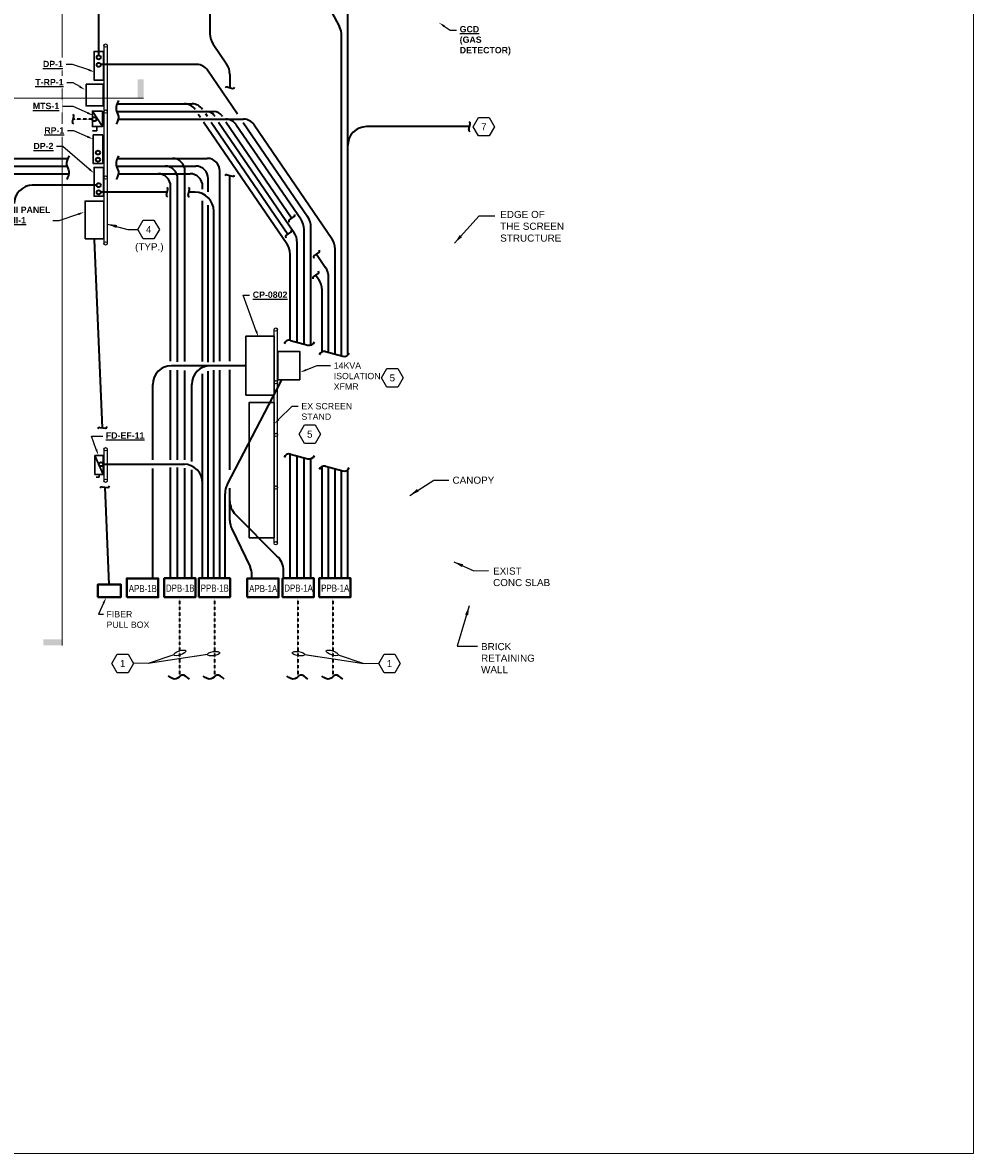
# Model space of a CAD drawing. Header units: inches. Extents: x -149 to 1285, y -115 to 968.
# Tile 4 of 5: x 680 to 1285, y -115 to 604. Entities that reach past the tile are written whole.
import ezdxf
from ezdxf import colors
from ezdxf.entities.mleader import LeaderData, LeaderLine
from ezdxf.enums import TextEntityAlignment as Align
from ezdxf.math import Vec2, Vec3

# ---------------------------------------------------------------- set-up
doc = ezdxf.new("R2010")
doc.units = ezdxf.units.IN
doc.header["$LTSCALE"] = 0.5
doc.header["$MEASUREMENT"] = 0
doc.linetypes.add('DASHED2', pattern=[0.375, 0.25, -0.125])
doc.layers.get('0').update_dxf_attribs({"color": 8})
doc.layers.add('E-ANNO-TEXT', color=2, linetype='Continuous')
doc.layers.add('E-PANEL SUPPORTS', color=40, linetype='Continuous')
for name, color, linetype, lineweight in [('E-POWR-CIRC', 83, 'Continuous', 35), ('E-POWR-PBOX', 4, 'Continuous', 40), ('E-PWR-EQUIP-E', 253, 'Continuous', 40), ('G-ANNO-SYMB', 1, 'Continuous', 18)]:
    doc.layers.add(name, color=color, linetype=linetype, lineweight=lineweight)
doc.layers.add('G-ANNO-VPT', color=1, linetype='Continuous', lineweight=18, plot=False)
doc.styles.add('Arial', font='arial.ttf', dxfattribs={"height": 0.09375})
doc.styles.get("Standard").update_dxf_attribs({"font": 'arial.ttf'})
doc.dimstyles.new('BWSC DimStyle', dxfattribs={"dimtxt": 6, "dimasz": 6.25, "dimexe": 0.153789, "dimexo": 0.153789, "dimgap": 2, "dimtad": 4, "dimtoh": 1, "dimdec": 0, "dimzin": 9, "dimdsep": 46, "dimlunit": 4, "dimtxsty": 'Standard', "dimcen": 0.09, "dimclrd": 256, "dimclrt": 256, "dimadec": 0, "dimazin": 3, "dimtfac": 1, "dimtdec": 0, "dimtofl": 0, "dimtmove": 0, "dimatfit": 0, "dimfxl": 1, "dimfrac": 2, "dimtzin": 11, "dimlwd": -1, "dimarcsym": 0})
doc.dimstyles.get("Standard").update_dxf_attribs({"dimtxt": 0.18, "dimasz": 0.18, "dimexe": 0.18, "dimexo": 0.0625, "dimgap": 0.09, "dimtad": 0, "dimtih": 1, "dimtoh": 1, "dimdec": 4, "dimzin": 0, "dimdsep": 46, "dimtxsty": 'Standard', "dimcen": 0.09, "dimadec": 0, "dimazin": 0, "dimtfac": 1, "dimtdec": 4, "dimtofl": 0, "dimtmove": 0, "dimatfit": 3, "dimfxl": 1, "dimtolj": 1, "dimtzin": 0, "dimarcsym": 0})

# ---------------------------------------------------------------- blocks, each defined once
blk = doc.blocks.new('_TagHexagon')
at = {"transparency": 16777216}
blk.add_lwpolyline([(-0.144, 0), (-0.072, 0.125), (0.072, 0.125), (0.144, 0), (0.072, -0.125), (-0.072, -0.125)], close=True, dxfattribs=at)
at = {"transparency": 16777216, "style": 'Arial'}
blk.add_attdef('TAGNUMBER', text='', height=0.0938, dxfattribs=at).set_placement((0, -0.047), align=Align.CENTER)
blk = doc.blocks.new('Section - Perpendicular - Filled-1120963-MECHANICAL HVAC UPPER LEVEL PLAN Copy 1')
at = {"layer": 'G-ANNO-SYMB'}
blk.add_hatch(color=256, dxfattribs=at).paths.add_polyline_path([(-0.078125, 0.25), (0, 0.25), (0, 0), (-0.078125, 0)])
blk.add_line((-0.078125, 0), (0, 0), dxfattribs=at)
blk = doc.blocks.new('Loop_0.3')
blk.add_line((0, 0), (-1, 0))
blk.add_ellipse((0.5, 0), major_axis=(0.5, 0), ratio=0.333341)
blk = doc.blocks.new('tilde')
blk.add_line((-0.0073, -0.0274), (0.0073, 0.0274))
for centre, start, end in [((-0.0088, 0.0317), 345.0032, 70.9469), ((0.0087, -0.0317), 164.9984, 250.9421)]:
    blk.add_arc(centre, 0.0167, start, end)

msp = doc.modelspace()

# ---------------------------------------------------------------- linework, layer by layer
at = {"layer": 'E-PANEL SUPPORTS', "flags": 128}
for points in [[(732.16, 589.83), (732.16, 463.87)], [(734.29, 589.88), (734.29, 463.87)], [(734.29, 589.86), (734.29, 463.87)], [(732.12, 332.8), (732.12, 312.83)], [(734.26, 332.8), (734.26, 312.83)]]:
    msp.add_lwpolyline(points, dxfattribs=at)
at = {"layer": 'E-PANEL SUPPORTS'}
for centre in [(733.21, 589.83), (733.21, 547.83), (733.21, 505.83), (733.21, 463.87), (841.54, 375.55), (841.55, 342.04), (733.17, 332.88), (733.17, 312.88), (841.54, 308.52), (841.53, 273.1)]:
    msp.add_circle(centre, 1.05, dxfattribs=at)
at = {"layer": 'E-POWR-CIRC'}
for p, q in [((799.6, 662.77), (799.6, 597.45)), ((848.26, 665.31), (882, 601.66)), ((887.31, 392.76), (887.31, 666.66)), ((801.69, 590.68), (810.19, 578.26)), ((883.4, 392.28), (883.4, 596.04)), ((791.35, 577.73), (730.14, 577.73)), ((797.95, 574.25), (817.1, 546.25)), ((812.28, 571.48), (812.28, 563.03)), ((740.28, 547.81), (802.11, 547.81)), ((740.46, 552.7), (788.27, 552.7)), ((741.2, 542.92), (821.05, 542.92)), ((792.17, 546.21), (793.52, 544.24)), ((795.57, 541.25), (848.52, 463.82)), ((796.76, 546.46), (797.91, 544.78)), ((800.4, 541.13), (849.24, 469.73)), ((802.34, 545.2), (802.61, 544.8)), ((805.13, 541.12), (853.02, 471.1)), ((807.06, 545.2), (807.41, 544.68)), ((809.74, 541.28), (851.58, 480.1)), ((820.77, 540.89), (861.76, 480.94)), ((816.35, 539.44), (857.39, 479.43)), ((827.65, 539.44), (877.16, 467.06)), ((964.83, 538.19), (899.31, 538.19)), ((740.1, 513.14), (790.52, 513.14)), ((740.68, 518.03), (797.84, 518.03)), ((741.29, 508.25), (786.95, 508.25)), ((779.02, 388.56), (779.02, 505.14)), ((783.68, 388.79), (783.68, 510.03)), ((798.52, 496.7), (798.52, 505.14)), ((805.84, 388.85), (805.84, 510.03)), ((812.28, 388.9), (812.28, 507.15)), ((727.52, 500.97), (686.37, 500.97)), ((774.56, 389.01), (774.56, 500.25)), ((794.95, 498.4), (794.95, 500.25)), ((772.34, 496.51), (730.14, 496.51)), ((790.1, 496.5), (786.47, 496.5)), ((794.95, 388.82), (794.95, 490.95)), ((798.52, 389.12), (798.52, 488.13)), ((802.05, 388.33), (802.05, 484.51)), ((859.49, 399.8), (859.49, 472.66)), ((863.86, 399.17), (863.86, 474.17)), ((731.29, 346.61), (726.16, 466.14)), ((855.12, 400.98), (855.12, 464.32)), ((867.38, 457), (873.03, 448.74)), ((879.25, 393.39), (879.25, 460.28)), ((867, 443.76), (868.92, 440.95)), ((875.12, 394.5), (875.12, 441.97)), ((871.01, 395.15), (871.01, 434.18)), ((798.52, 388.26), (798.52, 394.39)), ((774.56, 326.15), (774.56, 383.16)), ((822.85, 386.02), (775.2, 386.02)), ((779.02, 326.16), (779.02, 383.2)), ((783.68, 326.11), (783.68, 383.08)), ((798.52, 250.8), (798.52, 382.63)), ((802.05, 250.8), (802.05, 383.13)), ((805.84, 250.8), (805.84, 383.13)), ((812.28, 319.71), (812.28, 383.4)), ((794.95, 250.8), (794.95, 380.87)), ((763.2, 326.27), (763.2, 374.02)), ((787.97, 325.04), (787.97, 374.02)), ((850.62, 251.16), (850.62, 329.87)), ((855.12, 251.16), (855.12, 328.68)), ((859.49, 251.16), (859.49, 327.51)), ((863.86, 251.16), (863.86, 326.88)), ((731.55, 323.35), (783.68, 323.35)), ((763.2, 250.86), (763.2, 320.64)), ((774.56, 250.8), (774.56, 321.23)), ((779.02, 250.8), (779.02, 321.34)), ((783.68, 250.86), (783.68, 320.81)), ((787.97, 250.86), (787.97, 319.81)), ((871.01, 250.8), (871.01, 321.95)), ((875.12, 250.8), (875.12, 321.53)), ((879.25, 250.8), (879.25, 320.42)), ((883.4, 250.8), (883.4, 319.31)), ((887.31, 250.8), (887.31, 319.78)), ((735.55, 246.92), (732.91, 308.81)), ((809.26, 250.8), (809.26, 304.78)), ((812.28, 287.54), (812.28, 308.1)), ((815.78, 291.41), (842.16, 264.94)), ((813.47, 282.34), (825.11, 258.12)), ((826.29, 251.16), (826.29, 252.92)), ((846.51, 251.16), (846.51, 255.7))]:
    msp.add_line(p, q, dxfattribs=at)
at = {"layer": 'E-POWR-CIRC', "linetype": 'DASHED2'}
msp.add_line((724.65, 542.98), (712.58, 542.98), dxfattribs=at)
at = {"layer": 'E-POWR-CIRC', "linetype": 'DASHED2', "flags": 128}
for points in [[(780.21, 237.35), (780.21, 188.21)], [(802.46, 237.35), (802.46, 188.21)], [(855.6, 237.35), (855.6, 188.21)], [(877.86, 237.35), (877.86, 188.21)]]:
    msp.add_lwpolyline(points, dxfattribs=at)
at = {"layer": 'E-POWR-CIRC'}
for centre in [(725.96, 542.93), (728.83, 500.94), (728.83, 496.42), (730.24, 323.35)]:
    msp.add_circle(centre, 1.31, dxfattribs=at)
for centre, radius, start, end in [((811.6, 597.45), 12, 180, 214.36994), ((871.4, 596.04), 12, 0, 27.92263), ((791.35, 569.73), 8, 34.36994, 90), ((800.28, 571.48), 12, 0, 34.36994), ((783.51, 544.7), 8, 34.36994, 90), ((788.27, 544.7), 8, 34.36994, 90), ((797.39, 541.81), 6, 34.36994, 90), ((802.11, 541.81), 6, 34.36994, 90), ((809.75, 534.92), 8, 34.36994, 90), ((821.05, 534.92), 8, 34.36994, 90), ((899.31, 526.19), 12, 90, 180), ((771.02, 505.14), 8, 0, 90), ((775.68, 510.03), 8, 0, 90), ((790.52, 505.14), 8, 0, 90), ((797.84, 510.03), 8, 0, 90), ((766.56, 500.25), 8, 0, 90), ((786.95, 500.25), 8, 0, 90), ((686.94, 488.97), 12, 90, 180), ((790.05, 484.51), 12, 0, 90), ((847.49, 472.66), 12, 0, 34.36994), ((851.86, 474.17), 12, 0, 34.36994), ((843.12, 464.32), 12, 360, 34.36994), ((838.62, 457.04), 12, 360, 34.36994), ((867.25, 460.28), 12, 0, 34.36994), ((863.12, 441.97), 12, 0, 34.36994), ((859.01, 434.18), 12, 0, 34.36994), ((775.2, 374.02), 12, 90, 180), ((799.97, 374.02), 12, 90, 180), ((782.95, 311.35), 12, 0, 90), ((821.26, 304.78), 12, 152.57913, 180), ((824.28, 299.88), 12, 180, 224.90078), ((824.28, 287.54), 12, 180, 205.66882), ((834.51, 255.7), 12, 0, 50.39069), ((814.29, 252.92), 12, 360, 25.66882)]:
    msp.add_arc(centre, radius, start, end, dxfattribs=at)
for points in [[(741.42, 554.85), (739.91, 549.13), (741.3, 544.75), (740, 539.73)], [(741.42, 519.65), (739.91, 513.94), (741.3, 509.56), (740, 504.54)], [(786.5, 186.53), (781.73, 189.04), (778.13, 186.78), (773.1, 188.57)], [(808.75, 186.53), (803.98, 189.04), (800.38, 186.78), (795.36, 188.57)], [(861.9, 186.53), (857.13, 189.04), (853.52, 186.78), (848.5, 188.57)], [(884.15, 186.53), (879.38, 189.04), (875.77, 186.78), (870.75, 188.57)]]:
    msp.add_spline(points, degree=3, dxfattribs=at)
at = {"layer": 'E-POWR-PBOX', "lineweight": 30}
for p, q in [((731.19, 538.21), (724.79, 548.09)), ((724.84, 535.56), (727.57, 535.56)), ((727.57, 538.21), (727.57, 535.56)), ((729.15, 316.88), (729.15, 315.13)), ((727.15, 315.13), (729.15, 315.13))]:
    msp.add_line(p, q, dxfattribs=at)
for points in [[(731.87, 586.12), (725.84, 586.12), (725.84, 567.8), (731.87, 567.8)], [(720.81, 565.16), (731.66, 565.16), (731.66, 551.34), (720.81, 551.34)], [(731.19, 548.09), (724.79, 548.09), (724.79, 538.21), (731.19, 538.21)], [(731.84, 512.23), (725.82, 512.23), (725.82, 493.91), (731.84, 493.91)], [(720.16, 466.88), (732.16, 466.88), (732.16, 490.88), (720.16, 490.88)], [(822.5, 367.42), (840.5, 367.42), (840.5, 404.92), (822.5, 404.92)], [(842.77, 377.17), (856.77, 377.17), (856.77, 395.17), (842.77, 395.17)]]:
    msp.add_lwpolyline(points, close=True, dxfattribs=at)
at = {"layer": 'E-POWR-PBOX'}
for points in [[(728.33, 238.69), (742.78, 238.69), (742.78, 246.92), (728.33, 246.92)], [(746.68, 238.69), (766.68, 238.69), (766.68, 250.69), (746.68, 250.69)], [(770.47, 238.8), (790.47, 238.8), (790.47, 250.8), (770.47, 250.8)], [(792.45, 238.8), (812.45, 238.8), (812.45, 250.8), (792.45, 250.8)], [(823.3, 238.69), (843.3, 238.69), (843.3, 250.69), (823.3, 250.69)], [(845.81, 238.8), (865.81, 238.8), (865.81, 250.8), (845.81, 250.8)], [(869.1, 238.8), (889.1, 238.8), (889.1, 250.8), (869.1, 250.8)]]:
    msp.add_lwpolyline(points, close=True, dxfattribs=at)
at = {"layer": 'E-PWR-EQUIP-E', "lineweight": 30}
msp.add_lwpolyline([(824.48, 276.6), (840.48, 276.6), (840.48, 362.6), (824.48, 362.6)], close=True, dxfattribs=at)
at = {"layer": 'G-ANNO-SYMB'}
for p, q in [((705.66, 834.5), (705.63, 211.85)), ((2.13, 556.33), (757.17, 556.33))]:
    msp.add_line(p, q, dxfattribs=at)
at = {"layer": 'G-ANNO-VPT'}
msp.add_lwpolyline([(-148.52, -115.2), (1285.48, -115.2), (1285.48, 968.44), (-148.52, 968.44)], close=True, dxfattribs=at)

# ---------------------------------------------------------------- block references
at = {"layer": 'E-ANNO-TEXT', "xscale": 47.232, "yscale": 47.232, "zscale": 47.232}
for p, values in [((973.92, 538.16), {'TAGNUMBER': '7'}), ((760.59, 472.75), {'TAGNUMBER': '4'}), ((915.68, 378.3), {'TAGNUMBER': '5'}), ((744.05, 196.56), {'TAGNUMBER': '1'}), ((913.89, 196.56), {'TAGNUMBER': '1'})]:
    msp.add_blockref('_TagHexagon', p, dxfattribs=at).add_auto_attribs(values)
at = {"layer": 'E-POWR-CIRC'}
for p, xscale, yscale, zscale, rotation in [((812.28, 563.03), 64, 64, 64, 270), ((812.28, 507.15), 64, 64, 64, 270), ((851.63, 479.88), 64, 64, 64, 320.056327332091), ((849.65, 469.93), 64, 64, 64, 320.056327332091), ((867.45, 457.05), 64, 64, 64, 320.056327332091), ((866.96, 443.74), 64, 64, 64, 320.056327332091), ((731.22, 346.6), 63.99999999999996, 63.99999999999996, 63.99999999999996, 279.1724274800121), ((856.42, 328.33), 202.8210821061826, 202.8210821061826, 202.8210821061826, 270), ((878.67, 320.57), 202.8210821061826, 202.8210821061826, 202.8210821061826, 270), ((732.77, 308.82), 63.99999999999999, 63.99999999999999, 63.99999999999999, 279.1724274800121)]:
    msp.add_blockref('tilde', p, dxfattribs=dict(at, xscale=xscale, yscale=yscale, zscale=zscale, rotation=rotation))
at = {"layer": 'E-POWR-CIRC', "xscale": 64, "yscale": 64, "zscale": 64}
for p in [(964.83, 538.19), (772.34, 496.5), (786.22, 496.44)]:
    msp.add_blockref('tilde', p, dxfattribs=at)
at = {"layer": 'G-ANNO-SYMB', "xscale": -47.99999999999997, "yscale": 47.99999999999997, "zscale": 47.99999999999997}
msp.add_blockref('Section - Perpendicular - Filled-1120963-MECHANICAL HVAC UPPER LEVEL PLAN Copy 1', (753.62, 556.28), dxfattribs=at)
at = {"layer": 'G-ANNO-SYMB', "xscale": 47.99999999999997, "yscale": 47.99999999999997, "zscale": 47.99999999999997, "rotation": 89.99999999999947}
msp.add_blockref('Section - Perpendicular - Filled-1120963-MECHANICAL HVAC UPPER LEVEL PLAN Copy 1', (705.63, 211.85), dxfattribs=at)

# ---------------------------------------------------------------- texts
at = {"layer": 'E-ANNO-TEXT', "width": 0.8}
for s, p in [('APB-1B', (756.89, 244.27)), ('DPB-1B', (780.68, 244.54)), ('PPB-1B', (802.68, 244.54)), ('APB-1A', (833.51, 244.27)), ('DPB-1A', (856.02, 244.54)), ('PPB-1A', (879.33, 244.54))]:
    msp.add_text(s, height=4.512, dxfattribs=at).set_placement(p, align=Align.MIDDLE_CENTER)

# ---------------------------------------------------------------- leaders
at = {"layer": 'E-ANNO-TEXT'}
for points in [[(734.39, 476.21), (747.38, 472.8), (753.8, 472.8)], [(955.31, 464.13), (970.84, 481.4), (981.01, 481.4)], [(926.84, 303.52), (942.06, 313.26), (952.24, 313.26)]]:
    msp.add_leader(points, dimstyle='Standard', override={"dimasz": 6}, dxfattribs=at)
at = {"layer": 'E-ANNO-TEXT', "linetype": 'ByBlock'}
for points, override in [([(954.9, 261.21), (967.61, 255.59), (976.93, 255.69)], {"dimasz": 6, "dimgap": 0.09, "dimtad": 0}), ([(964.67, 233.16), (957.01, 207.62), (969.95, 207.62)], {"dimasz": 6})]:
    msp.add_leader(points, dimstyle='Standard', override=override, dxfattribs=at)
at = {"layer": 'E-ANNO-TEXT', "lineweight": 30}
for points in [[(776.64, 202.05), (760.35, 196.61), (751.12, 196.68)], [(797.94, 202.22), (760.35, 196.61), (751.12, 196.68)], [(859.92, 202.22), (897.52, 196.61), (906.74, 196.68)], [(881.23, 202.05), (897.52, 196.61), (906.74, 196.68)]]:
    msp.add_leader(points, dimstyle='BWSC DimStyle', override={"dimasz": 8, "dimgap": 0.0625, "dimtad": 0, "dimldrblk": 'Loop_0.3'}, dxfattribs=at)

# ---------------------------------------------------------------- next in the draw order: texts
at = {"layer": 'E-ANNO-TEXT', "char_height": 4.512, "attachment_point": 1, "bg_fill": 2}
for s, insert, width in [('EDGE OF THE SCREEN STRUCTURE', (984.34, 484.59), 41.4723), ('CANOPY', (953.97, 315.46), 220.1993)]:
    msp.add_mtext(s, dxfattribs=dict(at, insert=insert, width=width))
at = {"layer": 'E-ANNO-TEXT', "insert": (751.96, 464.02), "char_height": 4.5, "width": 17.6575, "attachment_point": 1, "line_spacing_factor": 0.976953, "style": 'Arial', "bg_fill": 3, "box_fill_scale": 1.5, "bg_fill_color": 256, "bg_fill_transparency": 0}
msp.add_mtext('(TYP.)', dxfattribs=at)
at = {"layer": 'E-ANNO-TEXT', "linetype": 'ByBlock', "char_height": 4.5, "attachment_point": 1, "line_spacing_factor": 0.976953, "style": 'Arial', "bg_fill": 2}
for s, insert, width in [('EXIST CONC SLAB', (979.82, 257.63), 37.4195), ('BRICK RETAINING WALL', (972.15, 209.55), 25.0512)]:
    msp.add_mtext(s, dxfattribs=dict(at, insert=insert, width=width))

# ---------------------------------------------------------------- next in the draw order: leaders
at = {"layer": 'E-ANNO-TEXT', "linetype": 'ByBlock'}
ml = msp.add_multileader_mtext('Standard', dxfattribs=at)
ml.set_content('{\\fArial|b1|i0|c0|p34;\\LGCD\\P\\l(GAS\\PDETECTOR)}', color=256)
ml.set_leader_properties()
ml.build(insert=Vec2(0, 0))
ml.multileader.update_dxf_attribs({"text_right_attachment_type": 3, "dogleg_length": 4})
ctx = ml.context
ctx.base_point, ctx.plane_origin = Vec3(956.55, 599.64), Vec3(897.36, 618.06)
ctx.right_attachment = 3
notes = []
notes.append((ctx, [(1, (1, 1, 0), (952.55, 599.64), (1, 0), 4, [(0, [(945.31, 604.35)], 0, [])])]))
ctx.mtext.insert, ctx.mtext.width, ctx.mtext.defined_height, ctx.mtext.flow_direction = Vec3(958.55, 602.22), 27.6575, 5.49, 5
ctx.mtext.has_bg_fill, ctx.mtext.bg_color, ctx.mtext.bg_scale_factor, ctx.mtext.bg_transparency, ctx.mtext.use_window_bg_color = 1, -1027028792, 1.5, 0, 1
ml = msp.add_multileader_mtext('Standard', dxfattribs=at)
ml.set_content('{\\fArial|b1|i0|c0|p34;\\LDP-1}', color=256)
ml.set_leader_properties()
ml.build(insert=Vec2(0, 0))
ml.multileader.update_dxf_attribs({"dogleg_length": 4})
ctx = ml.context
ctx.base_point, ctx.plane_origin = Vec3(692.62, 577.69), Vec3(695.03, 587.47)
ctx.text_align_type = 2
notes.append((ctx, [(0, (1, 1, 0), (712.04, 577.69), (-1, 0), 4, [(0, [(726.22, 573)], 0, [])])]))
ctx.mtext.insert, ctx.mtext.width, ctx.mtext.alignment, ctx.mtext.flow_direction = Vec3(706.04, 580.09), 17.6205, 3, 5
ctx.mtext.has_bg_fill, ctx.mtext.bg_color, ctx.mtext.bg_scale_factor, ctx.mtext.bg_transparency, ctx.mtext.use_window_bg_color = 1, -1027028792, 1.5, 0, 1
ml = msp.add_multileader_mtext('Standard', dxfattribs=at)
ml.set_content('{\\fArial|b1|i0|c0|p34;\\LMTS-1}', color=256)
ml.set_leader_properties()
ml.build(insert=Vec2(0, 0))
ml.multileader.update_dxf_attribs({"dogleg_length": 4})
ctx = ml.context
ctx.base_point, ctx.plane_origin = Vec3(686.2, 550.96), Vec3(691.01, 524.73)
ctx.text_align_type = 2
notes.append((ctx, [(0, (1, 1, 0), (712.62, 550.96), (-1, 0), 6.96, [(0, [(725.31, 545.3)], 0, [])])]))
ctx.mtext.insert, ctx.mtext.width, ctx.mtext.alignment, ctx.mtext.flow_direction = Vec3(703.66, 553.36), 14.6454, 3, 5
ctx.mtext.has_bg_fill, ctx.mtext.bg_color, ctx.mtext.bg_scale_factor, ctx.mtext.bg_transparency, ctx.mtext.use_window_bg_color = 1, -1027028792, 1.5, 0, 1
ml = msp.add_multileader_mtext('Standard', dxfattribs=at)
ml.set_content('{\\fArial|b1|i0|c0|p34;\\LDP-2}', color=256)
ml.set_leader_properties()
ml.build(insert=Vec2(0, 0))
ml.multileader.update_dxf_attribs({"dogleg_length": 4})
ctx = ml.context
ctx.base_point, ctx.plane_origin = Vec3(685.95, 525.49), Vec3(691.52, 493.44)
ctx.text_align_type = 2
notes.append((ctx, [(0, (1, 1, 0), (706, 525.49), (-1, 0), 4, [(0, [(725.82, 508.57)], 0, [])])]))
ctx.mtext.insert, ctx.mtext.width, ctx.mtext.alignment, ctx.mtext.flow_direction = Vec3(700, 527.89), 14.5362, 3, 5
ctx.mtext.has_bg_fill, ctx.mtext.bg_color, ctx.mtext.bg_scale_factor, ctx.mtext.bg_transparency, ctx.mtext.use_window_bg_color = 1, -1027028792, 1.5, 0, 1
ml = msp.add_multileader_mtext('Standard', dxfattribs=at)
ml.set_content('{\\fArial|b1|i0|c0|p34;HMI PANEL\\P\\LHMI-1}', color=256)
ml.set_leader_properties()
ml.build(insert=Vec2(0, 0))
ml.multileader.update_dxf_attribs({"text_right_attachment_type": 3, "dogleg_length": 4})
ctx = ml.context
ctx.base_point, ctx.plane_origin = Vec3(665.35, 484.89), Vec3(719.08, 476.44)
ctx.right_attachment = 3
notes.append((ctx, [(1, (1, 1, 0), (703.51, 478.2), (-1, 0), 4, [(0, [(719.66, 483.83)], 0, [])])]))
ctx.mtext.insert, ctx.mtext.width, ctx.mtext.flow_direction = Vec3(667.35, 487.29), 32.3914, 5
ctx.mtext.has_bg_fill, ctx.mtext.bg_color, ctx.mtext.bg_scale_factor, ctx.mtext.bg_transparency, ctx.mtext.use_window_bg_color = 1, -1027028792, 1.5, 0, 1
ml = msp.add_multileader_mtext('Standard', dxfattribs=at)
ml.set_content('{\\fArial|b1|i0|c0|p34;\\LCP-0802}', color=256)
ml.set_leader_properties()
ml.build(insert=Vec2(0, 0))
ml.multileader.update_dxf_attribs({"dogleg_length": 4})
ctx = ml.context
ctx.base_point, ctx.plane_origin = Vec3(824.84, 430.86), Vec3(781.29, 394.26)
notes.append((ctx, [(1, (1, 1, 0), (820.84, 430.86), (1, 0), 4, [(0, [(830.44, 404.39)], 0, [])])]))
ctx.mtext.insert, ctx.mtext.defined_height, ctx.mtext.flow_direction = Vec3(826.84, 433.26), 5.49, 5
ctx.mtext.has_bg_fill, ctx.mtext.bg_color, ctx.mtext.bg_scale_factor, ctx.mtext.bg_transparency, ctx.mtext.use_window_bg_color = 1, -1027028792, 1.5, 0, 1
ml = msp.add_multileader_mtext('Standard', dxfattribs=at)
ml.set_content('14KVA ISOLATION XFMR', color=256)
ml.set_leader_properties()
ml.build(insert=Vec2(0, 0))
ml.multileader.update_dxf_attribs({"dogleg_length": 4})
ctx = ml.context
ctx.base_point, ctx.plane_origin = Vec3(876.38, 386.16), Vec3(894.08, 409.16)
notes.append((ctx, [(0, (1, 1, 0), (867.84, 386.16), (1, 0), 8.54, [(0, [(857.06, 381.89)], 0, [])])]))
ctx.mtext.insert, ctx.mtext.width, ctx.mtext.defined_height, ctx.mtext.flow_direction = Vec3(878.38, 388.16), 27.3929, 19.21, 5
ctx.mtext.has_bg_fill, ctx.mtext.bg_color, ctx.mtext.bg_scale_factor, ctx.mtext.bg_transparency, ctx.mtext.use_window_bg_color = 1, -1027028792, 1.5, 0, 1
ml = msp.add_multileader_mtext('Standard', dxfattribs=at)
ml.set_content('{\\fArial|b1|i0|c0|p34;\\LFD-EF-11}', color=256)
ml.set_leader_properties()
ml.build(insert=Vec2(0, 0))
ml.multileader.update_dxf_attribs({"dogleg_length": 4})
ctx = ml.context
ctx.base_point, ctx.plane_origin = Vec3(731.37, 341.26), Vec3(557.56, 327.31)
notes.append((ctx, [(1, (1, 1, 0), (724.12, 341.26), (1, 0), 7.25, [(0, [(728.61, 329.02)], 0, [])])]))
ctx.mtext.insert, ctx.mtext.width, ctx.mtext.defined_height, ctx.mtext.flow_direction = Vec3(733.37, 343.66), 20.0396, 5.49, 5
ctx.mtext.has_bg_fill, ctx.mtext.bg_color, ctx.mtext.bg_scale_factor, ctx.mtext.bg_transparency, ctx.mtext.use_window_bg_color = 1, -1027028792, 1.5, 0, 1
ml = msp.add_multileader_mtext('Standard', dxfattribs=at)
ml.set_content('FIBER PULL BOX', color=256)
ml.set_leader_properties()
ml.build(insert=Vec2(0, 0))
ml.multileader.update_dxf_attribs({"dogleg_length": 4})
ctx = ml.context
ctx.base_point, ctx.plane_origin = Vec3(731.74, 227.89), Vec3(756.94, 253.55)
notes.append((ctx, [(0, (1, 1, 0), (728.57, 227.89), (1, 0), 3.18, [(0, [(733.5, 238.51)], 0, [])])]))
ctx.mtext.insert, ctx.mtext.width, ctx.mtext.defined_height, ctx.mtext.flow_direction = Vec3(733.74, 229.92), 27.3056, 27.53, 5
ctx.mtext.has_bg_fill, ctx.mtext.bg_color, ctx.mtext.bg_scale_factor, ctx.mtext.bg_transparency, ctx.mtext.use_window_bg_color = 1, -1027028792, 1.5, 0, 1
for ctx, leaders in notes:
    for number, flags, end, landing, length, lines in leaders:
        leader = LeaderData()
        leader.index, (leader.has_last_leader_line, leader.has_dogleg_vector, leader.attachment_direction) = number, flags
        leader.last_leader_point, leader.dogleg_vector, leader.dogleg_length = Vec3(end), Vec3(landing), length
        for number, points, colour, breaks in lines:
            line = LeaderLine()
            line.index, line.vertices, line.color, line.breaks = number, Vec3.list(points), colors.encode_raw_color(colour), breaks
            leader.lines.append(line)
        ctx.leaders.append(leader)

# ---------------------------------------------------------------- next in the draw order: linework, layer by layer
at = {"layer": 'E-PANEL SUPPORTS', "flags": 128}
for points in [[(840.48, 273.1), (840.48, 409.07)], [(842.57, 273.1), (842.57, 409.07)]]:
    msp.add_lwpolyline(points, dxfattribs=at)
at = {"layer": 'E-PANEL SUPPORTS'}
msp.add_circle((841.53, 409.07), 1.05, dxfattribs=at)
at = {"layer": 'E-POWR-CIRC'}
for p, q in [((728.83, 583.59), (728.83, 657.97)), ((659.84, 518.03), (709.16, 518.03)), ((659.84, 513.14), (708.58, 513.14)), ((659.84, 508.25), (709.78, 508.25)), ((850.62, 402.28), (850.62, 457.04))]:
    msp.add_line(p, q, dxfattribs=at)
for centre in [(728.83, 582.28), (728.83, 577.55), (728.32, 521.69), (728.32, 517.17)]:
    msp.add_circle(centre, 1.31, dxfattribs=at)
msp.add_spline([(709.9, 519.65), (708.39, 513.94), (709.79, 509.56), (708.48, 504.54)], degree=3, dxfattribs=at)
at = {"layer": 'E-POWR-PBOX', "lineweight": 30}
msp.add_line((731.61, 316.88), (726.36, 328.88), dxfattribs=at)
for points in [[(731.33, 532.98), (725.31, 532.98), (725.31, 514.65), (731.33, 514.65)], [(731.61, 328.88), (726.36, 328.88), (726.36, 316.88), (731.61, 316.88)]]:
    msp.add_lwpolyline(points, close=True, dxfattribs=at)

# ---------------------------------------------------------------- next in the draw order: block references
at = {"layer": 'E-POWR-CIRC', "xscale": 202.8210821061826, "yscale": 202.8210821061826, "zscale": 202.8210821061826, "rotation": 270}
for p in [(856.42, 400.63), (878.67, 393.55)]:
    msp.add_blockref('tilde', p, dxfattribs=at)

# ---------------------------------------------------------------- next in the draw order: leaders
at = {"layer": 'E-ANNO-TEXT', "linetype": 'ByBlock'}
ml = msp.add_multileader_mtext('Standard', dxfattribs=at)
ml.set_content('{\\fArial|b1|i0|c0|p34;\\LT-RP-1}', color=256)
ml.set_leader_properties()
ml.build(insert=Vec2(0, 0))
ml.multileader.update_dxf_attribs({"dogleg_length": 4})
ctx = ml.context
ctx.base_point, ctx.plane_origin = Vec3(687.5, 566.11), Vec3(695.03, 577.92)
ctx.text_align_type = 2
notes = []
notes.append((ctx, [(0, (1, 1, 0), (712.47, 566.11), (-1, 0), 4, [(0, [(720.15, 561.63)], 0, [])])]))
ctx.mtext.insert, ctx.mtext.width, ctx.mtext.alignment, ctx.mtext.flow_direction = Vec3(706.47, 568.51), 17.6205, 3, 5
ctx.mtext.has_bg_fill, ctx.mtext.bg_color, ctx.mtext.bg_scale_factor, ctx.mtext.bg_transparency, ctx.mtext.use_window_bg_color = 1, -1027028792, 1.5, 0, 1
for ctx, leaders in notes:
    for number, flags, end, landing, length, lines in leaders:
        leader = LeaderData()
        leader.index, (leader.has_last_leader_line, leader.has_dogleg_vector, leader.attachment_direction) = number, flags
        leader.last_leader_point, leader.dogleg_vector, leader.dogleg_length = Vec3(end), Vec3(landing), length
        for number, points, colour, breaks in lines:
            line = LeaderLine()
            line.index, line.vertices, line.color, line.breaks = number, Vec3.list(points), colors.encode_raw_color(colour), breaks
            leader.lines.append(line)
        ctx.leaders.append(leader)

# ---------------------------------------------------------------- next in the draw order: leaders
ml = msp.add_multileader_mtext('Standard', dxfattribs=at)
ml.set_content('{\\fArial|b1|i0|c0|p34;\\LRP-1}', color=256)
ml.set_leader_properties()
ml.build(insert=Vec2(0, 0))
ml.multileader.update_dxf_attribs({"dogleg_length": 4})
ctx = ml.context
ctx.base_point, ctx.plane_origin = Vec3(693.5, 535.43), Vec3(691.01, 514.19)
ctx.text_align_type = 2
notes = []
notes.append((ctx, [(0, (1, 1, 0), (712.91, 535.43), (-1, 0), 4, [(0, [(725.31, 530.25)], 0, [])])]))
ctx.mtext.insert, ctx.mtext.width, ctx.mtext.alignment, ctx.mtext.flow_direction = Vec3(706.91, 537.83), 14.6454, 3, 5
ctx.mtext.has_bg_fill, ctx.mtext.bg_color, ctx.mtext.bg_scale_factor, ctx.mtext.bg_transparency, ctx.mtext.use_window_bg_color = 1, -1027028792, 1.5, 0, 1
ml = msp.add_multileader_mtext('Standard', dxfattribs=at)
ml.set_content('EX SCREEN STAND', color=256)
ml.set_leader_properties()
ml.build(insert=Vec2(0, 0))
ml.multileader.update_dxf_attribs({"dogleg_length": 4})
ctx = ml.context
ctx.base_point, ctx.plane_origin = Vec3(855.83, 360.27), Vec3(845.05, 365.76)
notes.append((ctx, [(0, (1, 1, 0), (851.83, 360.27), (1, 0), 4, [(0, [(840.48, 349.01)], 0, [])])]))
ctx.mtext.insert, ctx.mtext.width, ctx.mtext.defined_height, ctx.mtext.flow_direction = Vec3(857.83, 362.3), 36.4438, 5.49, 5
ctx.mtext.has_bg_fill, ctx.mtext.bg_color, ctx.mtext.bg_scale_factor, ctx.mtext.bg_transparency, ctx.mtext.use_window_bg_color = 1, -1027028792, 1.5, 0, 1
for ctx, leaders in notes:
    for number, flags, end, landing, length, lines in leaders:
        leader = LeaderData()
        leader.index, (leader.has_last_leader_line, leader.has_dogleg_vector, leader.attachment_direction) = number, flags
        leader.last_leader_point, leader.dogleg_vector, leader.dogleg_length = Vec3(end), Vec3(landing), length
        for number, points, colour, breaks in lines:
            line = LeaderLine()
            line.index, line.vertices, line.color, line.breaks = number, Vec3.list(points), colors.encode_raw_color(colour), breaks
            leader.lines.append(line)
        ctx.leaders.append(leader)

# ---------------------------------------------------------------- next in the draw order: linework, layer by layer
at = {"layer": 'E-POWR-CIRC'}
msp.add_line((810.61, 310.31), (845.06, 376.71), dxfattribs=at)

# ---------------------------------------------------------------- next in the draw order: block references
at = {"layer": 'E-ANNO-TEXT', "xscale": 47.232, "yscale": 47.232, "zscale": 47.232}
msp.add_blockref('_TagHexagon', (863.14, 342.48), dxfattribs=at).add_auto_attribs({'TAGNUMBER': '5'})
at = {"layer": 'E-POWR-CIRC', "xscale": 64, "yscale": 64, "zscale": 64}
msp.add_blockref('tilde', (712.58, 542.98), dxfattribs=at)

doc.saveas('drawing.dxf')
